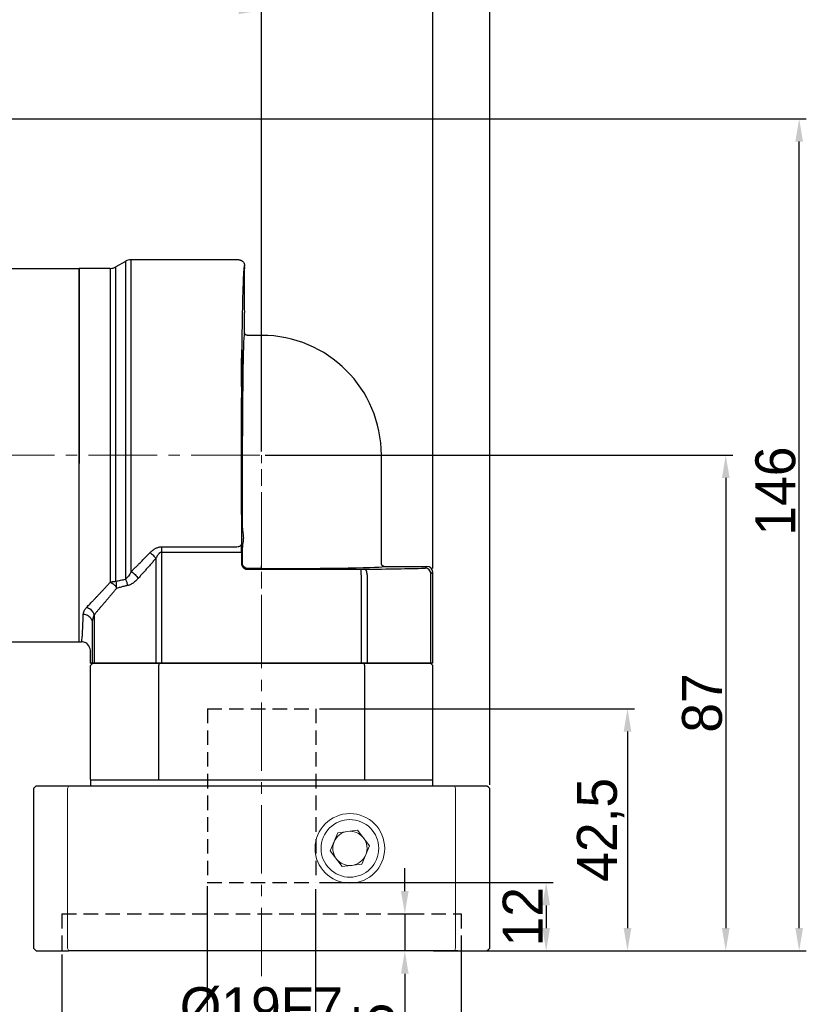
# Model space of a CAD drawing. Header units: millimetres. Extents: x 6028 to 6701, y -895 to -419.
# Tile 6 of 8: x 6369 to 6507, y -687 to -514. Entities that reach past the tile are written whole.
import ezdxf

# ---------------------------------------------------------------- set-up
doc = ezdxf.new("R2010")
doc.units = ezdxf.units.MM
doc.header["$PDSIZE"] = -5
doc.linetypes.add('DASHED', pattern=[19.05, 12.7, -6.35])
doc.linetypes.add('点画线', pattern=[18, 12, -2, 2, -2])
doc.layers.get('0').update_dxf_attribs({"lineweight": 18})
doc.layers.get('Defpoints').update_dxf_attribs({"lineweight": 18})
for name, color, linetype, lineweight in [('4虚线层', 6, 'DASHED', 35), ('7中心线层', 7, '点画线', 18), ('尺寸线', 7, 'Continuous', 25), ('尺寸线层', 3, 'Continuous', 18), ('标注线', 7, 'Continuous', 18), ('粗实线', 7, 'Continuous', 40)]:
    doc.layers.add(name, color=color, linetype=linetype, lineweight=lineweight)
doc.styles.add('工程字', font='txt')
doc.dimstyles.new('ISO-25', dxfattribs={"dimtxt": 7, "dimasz": 4, "dimexe": 1.25, "dimexo": 0.625, "dimtad": 1, "dimtxsty": '工程字', "dimcen": 2, "dimdle": 8, "dimadec": 0, "dimazin": 0, "dimtfac": 1, "dimtmove": 0, "dimatfit": 3, "dimfxl": 1, "dimarcsym": 0})

# ---------------------------------------------------------------- blocks, each defined once
blk = doc.blocks.new('*D19')
at = {"layer": 'Defpoints', "color": 0}
for p in [(6411.62, -512.64), (6313.13, -532.16), (6411.62, -590.66)]:
    blk.add_point(p, dxfattribs=at)
at = {"layer": '尺寸线层', "color": 0, "lineweight": -2}
for p, q in [((6313.13, -531.54), (6313.13, -511.39)), ((6317.13, -512.64), (6407.62, -512.64)), ((6411.62, -590.04), (6411.62, -511.39))]:
    blk.add_line(p, q, dxfattribs=at)
at = {"layer": '尺寸线层', "color": 0}
for points in [[(6317.13, -511.98), (6317.13, -513.31), (6313.13, -512.64)], [(6407.62, -513.31), (6407.62, -511.98), (6411.62, -512.64)]]:
    blk.add_solid(points, dxfattribs=at)
at = {"layer": '尺寸线层', "color": 0, "insert": (6362.38, -507.93), "char_height": 7, "attachment_point": 5, "style": '工程字'}
blk.add_mtext('98,5', dxfattribs=at)
blk = doc.blocks.new('*D20')
at = {"layer": 'Defpoints', "color": 0}
for p in [(6276.13, -497.48), (6276.13, -560.16), (6441.62, -611.19)]:
    blk.add_point(p, dxfattribs=at)
at = {"layer": '尺寸线层', "color": 0, "lineweight": -2}
for p, q in [((6276.13, -559.54), (6276.13, -496.23)), ((6441.62, -610.57), (6441.62, -496.23)), ((6437.62, -497.48), (6280.13, -497.48))]:
    blk.add_line(p, q, dxfattribs=at)
at = {"layer": '尺寸线层', "color": 0}
for points in [[(6280.13, -496.82), (6280.13, -498.15), (6276.13, -497.48)], [(6437.62, -498.15), (6437.62, -496.82), (6441.62, -497.48)]]:
    blk.add_solid(points, dxfattribs=at)
at = {"layer": '尺寸线层', "color": 0, "insert": (6358.88, -492.77), "char_height": 7, "attachment_point": 5, "style": '工程字'}
blk.add_mtext('165,5', dxfattribs=at)
blk = doc.blocks.new('*D21')
at = {"layer": 'Defpoints', "color": 0}
for p in [(6312.63, -531.66), (6505.86, -531.66), (6451.11, -677.66)]:
    blk.add_point(p, dxfattribs=at)
at = {"layer": '尺寸线层', "color": 0, "lineweight": -2}
for p, q in [((6313.25, -531.66), (6507.11, -531.66)), ((6505.86, -673.66), (6505.86, -535.66)), ((6451.74, -677.66), (6507.11, -677.66))]:
    blk.add_line(p, q, dxfattribs=at)
at = {"layer": '尺寸线层', "color": 0}
for points in [[(6506.53, -535.66), (6505.19, -535.66), (6505.86, -531.66)], [(6505.19, -673.66), (6506.53, -673.66), (6505.86, -677.66)]]:
    blk.add_solid(points, dxfattribs=at)
at = {"layer": '尺寸线层', "color": 0, "insert": (6501.73, -596.98), "char_height": 7, "attachment_point": 5, "rotation": 90, "style": '工程字'}
blk.add_mtext('146', dxfattribs=at)
blk = doc.blocks.new('*D22')
at = {"layer": 'Defpoints', "color": 0}
for p in [(6411.62, -590.66), (6451.11, -677.66), (6492.99, -677.66)]:
    blk.add_point(p, dxfattribs=at)
at = {"layer": '尺寸线层', "color": 0, "lineweight": -2}
for p, q in [((6412.25, -590.66), (6494.24, -590.66)), ((6492.99, -594.66), (6492.99, -673.66)), ((6451.74, -677.66), (6494.24, -677.66))]:
    blk.add_line(p, q, dxfattribs=at)
at = {"layer": '尺寸线层', "color": 0}
for points in [[(6493.66, -594.66), (6492.33, -594.66), (6492.99, -590.66)], [(6492.33, -673.66), (6493.66, -673.66), (6492.99, -677.66)]]:
    blk.add_solid(points, dxfattribs=at)
at = {"layer": '尺寸线层', "color": 0, "insert": (6488.87, -634.16), "char_height": 7, "attachment_point": 5, "rotation": 90, "style": '工程字'}
blk.add_mtext('87', dxfattribs=at)
blk = doc.blocks.new('*D23')
at = {"layer": 'Defpoints', "color": 0}
for p in [(6421.12, -635.16), (6451.11, -677.66), (6475.77, -677.66)]:
    blk.add_point(p, dxfattribs=at)
at = {"layer": '尺寸线层', "color": 0, "lineweight": -2}
for p, q in [((6421.75, -635.16), (6477.02, -635.16)), ((6475.77, -639.16), (6475.77, -673.66)), ((6451.74, -677.66), (6477.02, -677.66))]:
    blk.add_line(p, q, dxfattribs=at)
at = {"layer": '尺寸线层', "color": 0}
for points in [[(6476.43, -639.16), (6475.1, -639.16), (6475.77, -635.16)], [(6475.1, -673.66), (6476.43, -673.66), (6475.77, -677.66)]]:
    blk.add_solid(points, dxfattribs=at)
at = {"layer": '尺寸线层', "color": 0, "insert": (6471.06, -656.41), "char_height": 7, "attachment_point": 5, "rotation": 90, "style": '工程字'}
blk.add_mtext('42,5', dxfattribs=at)
blk = doc.blocks.new('*D26')
at = {"layer": 'Defpoints', "color": 0}
for p in [(6276.13, -484.06), (6276.13, -553.4), (6451.62, -649.16)]:
    blk.add_point(p, dxfattribs=at)
at = {"layer": '尺寸线层', "color": 0, "lineweight": -2}
for p, q in [((6276.13, -552.78), (6276.13, -482.81)), ((6451.62, -648.54), (6451.62, -482.81)), ((6447.62, -484.06), (6280.13, -484.06))]:
    blk.add_line(p, q, dxfattribs=at)
at = {"layer": '尺寸线层', "color": 0}
for points in [[(6280.13, -483.39), (6280.13, -484.72), (6276.13, -484.06)], [(6447.62, -484.72), (6447.62, -483.39), (6451.62, -484.06)]]:
    blk.add_solid(points, dxfattribs=at)
at = {"layer": '尺寸线层', "color": 0, "insert": (6363.88, -479.34), "char_height": 7, "attachment_point": 5, "style": '工程字'}
blk.add_mtext('175,5', dxfattribs=at)
blk = doc.blocks.new('*D33')
at = {"layer": 'Defpoints', "color": 0}
for p in [(6376.62, -677.66), (6446.62, -677.16), (6376.62, -703.72)]:
    blk.add_point(p, dxfattribs=at)
at = {"layer": '尺寸线层', "color": 0, "lineweight": -2}
for p, q in [((6376.62, -678.29), (6376.62, -704.97)), ((6446.62, -677.79), (6446.62, -704.97)), ((6442.62, -703.72), (6380.62, -703.72))]:
    blk.add_line(p, q, dxfattribs=at)
at = {"layer": '尺寸线层', "color": 0}
for points in [[(6380.62, -703.05), (6380.62, -704.38), (6376.62, -703.72)], [(6442.62, -704.38), (6442.62, -703.05), (6446.62, -703.72)]]:
    blk.add_solid(points, dxfattribs=at)
at = {"layer": '尺寸线层', "color": 0, "insert": (6411.6, -699.59), "char_height": 7, "attachment_point": 5, "style": '工程字'}
blk.add_mtext('%%C70G7', dxfattribs=at)
blk = doc.blocks.new('*D34')
at = {"layer": 'Defpoints', "color": 0}
for p in [(6402.1, -665.66), (6421.1, -666.16), (6402.1, -691.78)]:
    blk.add_point(p, dxfattribs=at)
at = {"layer": '尺寸线层', "color": 0, "lineweight": -2}
for p, q in [((6402.1, -666.29), (6402.1, -693.03)), ((6421.1, -666.79), (6421.1, -693.03)), ((6417.1, -691.78), (6406.1, -691.78))]:
    blk.add_line(p, q, dxfattribs=at)
at = {"layer": '尺寸线层', "color": 0}
for points in [[(6406.1, -691.11), (6406.1, -692.45), (6402.1, -691.78)], [(6417.1, -692.45), (6417.1, -691.11), (6421.1, -691.78)]]:
    blk.add_solid(points, dxfattribs=at)
at = {"layer": '尺寸线层', "color": 0, "insert": (6411.6, -687.65), "char_height": 7, "attachment_point": 5, "style": '工程字'}
blk.add_mtext('%%C19F7', dxfattribs=at)
blk = doc.blocks.new('*D35')
at = {"layer": 'Defpoints', "color": 0}
for p in [(6421.15, -665.66), (6441.15, -677.66), (6461.51, -677.66)]:
    blk.add_point(p, dxfattribs=at)
at = {"layer": '尺寸线层', "color": 0, "lineweight": -2}
for p, q in [((6421.78, -665.66), (6462.76, -665.66)), ((6461.51, -669.66), (6461.51, -673.66)), ((6441.78, -677.66), (6462.76, -677.66))]:
    blk.add_line(p, q, dxfattribs=at)
at = {"layer": '尺寸线层', "color": 0}
for points in [[(6462.18, -669.66), (6460.85, -669.66), (6461.51, -665.66)], [(6460.85, -673.66), (6462.18, -673.66), (6461.51, -677.66)]]:
    blk.add_solid(points, dxfattribs=at)
at = {"layer": '尺寸线层', "color": 0, "insert": (6457.39, -671.66), "char_height": 7, "attachment_point": 5, "rotation": 90, "style": '工程字'}
blk.add_mtext('12', dxfattribs=at)
blk = doc.blocks.new('*D36')
at = {"layer": 'Defpoints', "color": 0}
for p in [(6433.38, -671.16), (6436.73, -677.66), (6446.67, -677.66)]:
    blk.add_point(p, dxfattribs=at)
at = {"layer": '尺寸线层', "color": 0, "lineweight": -2}
for p, q in [((6436.73, -667.16), (6436.73, -663.16)), ((6434.01, -671.16), (6437.98, -671.16)), ((6436.73, -671.16), (6436.73, -677.66)), ((6446.05, -677.66), (6435.48, -677.66)), ((6436.73, -681.66), (6436.73, -700.84))]:
    blk.add_line(p, q, dxfattribs=at)
at = {"layer": '尺寸线层', "color": 0}
for points in [[(6436.06, -667.16), (6437.4, -667.16), (6436.73, -671.16)], [(6437.4, -681.66), (6436.06, -681.66), (6436.73, -677.66)]]:
    blk.add_solid(points, dxfattribs=at)
at = {"layer": '尺寸线层', "color": 0, "insert": (6432.02, -693.25), "char_height": 7, "attachment_point": 5, "rotation": 90, "style": '工程字'}
blk.add_mtext('6,5', dxfattribs=at)
blk = doc.blocks.new('D64')
at = {"linetype": 'Continuous', "lineweight": 30}
for p, q in [((25.36, 62.28), (6.49, 62.28)), ((2.83, 60.78), (-2.64, 60.78)), ((-2.64, 28.03), (-2.64, 60.78)), ((5.5, 62.01), (3.83, 61.04)), ((26.36, 49.53), (26.36, 53.03)), ((29.36, 49.03), (26.86, 49.03)), ((-2.64, -4.72), (-2.64, 28.03)), ((50.36, 9), (50.36, 28.03)), ((50.86, 8.5), (58.36, 8.5)), ((59.36, -8.47), (59.36, 7.5)), ((-2.64, -4.72), (-2.2, -4.72)), ((-0.64, -8.47), (-0.64, -6.47)), ((-0.32, -8.47), (-0.64, -8.47)), ((0, -8.47), (-0.32, -8.47)), ((10.84, -8.47), (0, -8.47)), ((11.9, -8.47), (10.84, -8.47)), ((46.83, -8.47), (11.9, -8.47)), ((47.88, -8.47), (46.83, -8.47)), ((58.73, -8.47), (47.88, -8.47)), ((59.05, -8.47), (58.73, -8.47)), ((59.36, -8.47), (59.05, -8.47))]:
    blk.add_line(p, q, dxfattribs=at)
at = {"linetype": 'Continuous', "lineweight": 25}
for p, q in [((6.49, 7.58), (6.49, 62.28)), ((2.83, 60.78), (2.83, 5.7)), ((26.36, 61.03), (26.36, 61.28)), ((25.99, 15.22), (25.99, 28.03)), ((11.9, 11.93), (24.85, 11.93)), ((11.9, 11), (11.9, 11.93)), ((11.9, 11), (24.86, 11)), ((11.9, -8.47), (11.9, 11)), ((24.86, 11), (25.86, 11)), ((25.86, 11), (25.86, 8.99)), ((25.99, 9.12), (25.99, 11.83)), ((10.84, 9.91), (10.84, -8.47)), ((25.86, 8.99), (25.99, 9.12)), ((26.99, 8.12), (26.86, 7.99)), ((26.86, 7.99), (46.83, 7.99)), ((29.36, 8.12), (26.99, 8.12)), ((29.36, 8.12), (29.36, 8.62)), ((46.83, 6.99), (46.83, 7.99)), ((46.83, 6.99), (46.83, -8.47)), ((47.88, 6.99), (47.88, -8.47)), ((58.05, 8.18), (58.36, 8.5)), ((59.36, 7.5), (59.05, 7.18)), ((59.05, -1.12), (59.05, 7.18)), ((0, 0), (0, -8.47)), ((-0.32, -1.39), (-0.32, -8.47)), ((59.05, -8.47), (59.05, -1.12))]:
    blk.add_line(p, q, dxfattribs=at)
at = {"linetype": 'Continuous', "lineweight": 25, "flags": 128}
for points in [[(24.85, 11.93), (25.04, 11.94), (25.23, 11.97), (25.4, 12.01), (25.55, 12.07), (25.68, 12.14), (25.77, 12.22), (25.83, 12.31), (25.85, 12.4)], [(47.88, 6.99), (47.87, 7.19), (47.84, 7.37), (47.79, 7.54), (47.73, 7.7), (47.65, 7.82), (47.56, 7.91), (47.46, 7.97), (47.35, 7.99)]]:
    blk.add_lwpolyline(points, dxfattribs=at)
at = {"linetype": 'Continuous', "lineweight": 30}
for centre, radius, start, end in [((6.49, 60.29), 1.99, 90, 120), ((2.83, 62.76), 1.99, 270, 299.9873), ((29.36, 28.03), 21, 0, 90)]:
    blk.add_arc(centre, radius, start, end, dxfattribs=at)
at = {"linetype": 'Continuous', "lineweight": 25}
blk.add_arc((58.05, 7.18), 1, 0.0209, 89.9797, dxfattribs=at)
at = {"linetype": 'Continuous', "lineweight": 30}
for centre, major_axis, ratio, start_param, end_param in [((26.36, 57.03), (0, 4), 0.017455, 0, 3.141593), ((58.36, 7.5), (0.707, 0.707), 0.999695, 5.497939, 7.068431)]:
    blk.add_ellipse(centre, major_axis=major_axis, ratio=ratio, start_param=start_param, end_param=end_param, dxfattribs=at)
at = {"linetype": 'Continuous', "lineweight": 25}
for centre, major_axis, start_param, end_param in [((26.36, 28.03), (0, 21.5), 0.000406, 1.570796), ((25.93, 13.53), (0, 4), 5.149766, 10.558197), ((25.81, 11), (0, 2.99), 4.712389, 5.201566), ((29.36, 8.5), (21.5, 0), 4.712389, 6.282779), ((46.83, 8.01), (0.988, 0), 4.712389, 5.269966), ((29.36, 8.5), (34, 0), 5.269966, 5.707865), ((57.06, 8.18), (0.988, 0), 5.706902, 6.266003)]:
    blk.add_ellipse(centre, major_axis=major_axis, ratio=0.017455, start_param=start_param, end_param=end_param, dxfattribs=at)
blk.add_ellipse((25.93, 42.53), major_axis=(0, 4), ratio=0.017455, dxfattribs=at)
at = {"linetype": 'Continuous', "lineweight": 30}
for points, knots in [([(25.36, 62.28), (25.4, 62.27), (25.47, 62.27), (25.57, 62.26), (25.68, 62.23), (25.79, 62.18), (25.89, 62.13), (25.98, 62.06), (26.09, 61.97), (26.2, 61.84), (26.29, 61.67), (26.35, 61.48), (26.36, 61.34), (26.36, 61.28)], [0, 0, 0, 0, 0.065607, 0.133699, 0.204011, 0.276206, 0.349882, 0.42458, 0.499802, 0.61623, 0.740498, 0.8696, 1, 1, 1, 1]), ([(26.86, 49.03), (26.84, 49.03), (26.79, 49.03), (26.73, 49.04), (26.67, 49.06), (26.62, 49.09), (26.58, 49.11), (26.55, 49.13), (26.53, 49.15), (26.52, 49.16), (26.48, 49.2), (26.42, 49.28), (26.37, 49.4), (26.37, 49.48), (26.36, 49.53)], [0, 0, 0, 0, 0.093918, 0.181291, 0.260181, 0.329119, 0.387102, 0.43352, 0.46805, 0.490553, 0.500987, 0.673892, 0.841975, 1, 1, 1, 1]), ([(50.86, 8.5), (50.84, 8.5), (50.8, 8.5), (50.74, 8.51), (50.68, 8.53), (50.62, 8.56), (50.56, 8.6), (50.5, 8.65), (50.4, 8.77), (50.38, 8.9), (50.36, 9)], [0, 0, 0, 0, 0.077913, 0.1589, 0.242459, 0.327974, 0.414729, 0.501941, 0.643652, 1, 1, 1, 1]), ([(-0.91, -5.46), (-1.04, -5.24), (-1.23, -5.05), (-1.69, -4.79), (-1.95, -4.72), (-2.2, -4.72)], [0, 0, 0, 0, 0.5, 0.5, 1, 1, 1, 1]), ([(-0.64, -6.47), (-0.64, -6.31), (-0.66, -6.14), (-0.75, -5.79), (-0.82, -5.62), (-0.91, -5.46)], [0, 0, 0, 0, 0.5, 0.5, 1, 1, 1, 1])]:
    blk.add_open_spline(points, degree=3, knots=knots, dxfattribs=at)
at = {"linetype": 'Continuous', "lineweight": 25}
for points, knots in [([(3.83, 5.89), (3.83, 8.24), (3.83, 10.9), (3.83, 16.62), (3.83, 19.68), (3.83, 25.95), (3.83, 29.15), (3.83, 35.44), (3.83, 38.53), (3.83, 44.33), (3.83, 47.04), (3.83, 51.87), (3.83, 53.98), (3.83, 57.44), (3.83, 58.78), (3.83, 60.58), (3.83, 61.04), (3.83, 61.04)], [0, 0, 0, 0, 0.125, 0.125, 0.25, 0.25, 0.375, 0.375, 0.5, 0.5, 0.625, 0.625, 0.75, 0.75, 0.875, 0.875, 1, 1, 1, 1]), ([(5.5, 62.01), (5.5, 62.01), (5.5, 62.01), (5.5, 61.99), (5.5, 61.97), (5.5, 61.93), (5.5, 61.89), (5.5, 61.83), (5.5, 61.77), (5.5, 61.69), (5.5, 61.61), (5.5, 61.51), (5.5, 61.41), (5.5, 61.29), (5.5, 61.17), (5.5, 61.03), (5.5, 60.89), (5.5, 60.74), (5.5, 60.57), (5.5, 60.4), (5.5, 60.22), (5.5, 60.03), (5.5, 59.82), (5.5, 59.61), (5.5, 59.39), (5.5, 59.16), (5.5, 58.93), (5.5, 58.68), (5.5, 58.42), (5.5, 58.16), (5.5, 57.88), (5.5, 57.6), (5.5, 57.31), (5.5, 57.01), (5.5, 56.7), (5.5, 56.38), (5.5, 56.05), (5.5, 55.72), (5.5, 55.38), (5.5, 55.03), (5.5, 54.67), (5.5, 54.3), (5.5, 53.93), (5.5, 53.54), (5.5, 53.16), (5.5, 52.76), (5.5, 52.35), (5.5, 51.94), (5.5, 51.53), (5.5, 51.1), (5.5, 50.67), (5.5, 50.23), (5.5, 49.78), (5.5, 49.33), (5.5, 48.88), (5.5, 48.41), (5.5, 47.94), (5.5, 47.47), (5.5, 46.98), (5.5, 46.5), (5.5, 46), (5.5, 45.51), (5.5, 45), (5.5, 44.49), (5.5, 43.98), (5.5, 43.46), (5.5, 42.94), (5.5, 42.26), (5.5, 41.41), (5.5, 40.39), (5.5, 39.36), (5.5, 38.32), (5.5, 37.26), (5.5, 36.2), (5.5, 35.13), (5.5, 34.05), (5.5, 32.96), (5.5, 31.87), (5.5, 30.77), (5.5, 29.67), (5.5, 28.57), (5.5, 27.47), (5.5, 26.37), (5.5, 25.27), (5.5, 24.18), (5.5, 23.09), (5.5, 22), (5.5, 20.92), (5.5, 19.85), (5.5, 18.78), (5.5, 17.73), (5.5, 16.69), (5.5, 15.65), (5.5, 14.63), (5.5, 13.63), (5.5, 12.64), (5.5, 11.67), (5.5, 10.71), (5.5, 9.77), (5.5, 8.85), (5.5, 7.96), (5.5, 7.08), (5.5, 6.51), (5.5, 6.23)], [0, 0, 0, 0, 0.007576, 0.015152, 0.022728, 0.030304, 0.037879, 0.045455, 0.053031, 0.060607, 0.068183, 0.075759, 0.083335, 0.090911, 0.098486, 0.106062, 0.113638, 0.121214, 0.12879, 0.136366, 0.143942, 0.151518, 0.159093, 0.166669, 0.174245, 0.181821, 0.189397, 0.196973, 0.204549, 0.212125, 0.2197, 0.227276, 0.234852, 0.242428, 0.250004, 0.25758, 0.265156, 0.272732, 0.280307, 0.287883, 0.295459, 0.303035, 0.310611, 0.318187, 0.325763, 0.333339, 0.340914, 0.34849, 0.356066, 0.363642, 0.371218, 0.378794, 0.38637, 0.393946, 0.401521, 0.409097, 0.416673, 0.424249, 0.431825, 0.439401, 0.446977, 0.454553, 0.462128, 0.469704, 0.47728, 0.484856, 0.492432, 0.500008, 0.514293, 0.528579, 0.542864, 0.55715, 0.571435, 0.585721, 0.600006, 0.614292, 0.628577, 0.642863, 0.657148, 0.671434, 0.685719, 0.700005, 0.71429, 0.728576, 0.742861, 0.757147, 0.771432, 0.785718, 0.800003, 0.814289, 0.828574, 0.84286, 0.857145, 0.871431, 0.885716, 0.900002, 0.914287, 0.928573, 0.942858, 0.957144, 0.971429, 0.985715, 1, 1, 1, 1]), ([(26.36, 61.28), (26.36, 61.28), (26.35, 61.27), (26.35, 61.26), (26.34, 61.24), (26.33, 61.21), (26.32, 61.17), (26.31, 61.12), (26.3, 61.07), (26.28, 60.94), (26.25, 60.68), (26.22, 60.21), (26.18, 59.59), (26.13, 58.61), (26.08, 57.05), (26.01, 54.7), (25.96, 51.91), (25.91, 48.73), (25.87, 45.2), (25.83, 41.39), (25.81, 37.35), (25.79, 33.16), (25.78, 28.89), (25.78, 25.32), (25.79, 22.49), (25.8, 20.39), (25.81, 18.32), (25.82, 16.63), (25.83, 15.3), (25.84, 14.32), (25.84, 13.35), (25.85, 12.72), (25.85, 12.4)], [0, 0, 0, 0, 0.007823, 0.01564, 0.023454, 0.031265, 0.039077, 0.046892, 0.05471, 0.062535, 0.093793, 0.125059, 0.156317, 0.187583, 0.250074, 0.312564, 0.375052, 0.437539, 0.500025, 0.56251, 0.624994, 0.687477, 0.74996, 0.812443, 0.843697, 0.874959, 0.906213, 0.937475, 0.953113, 0.968735, 0.984359, 1, 1, 1, 1]), ([(25.99, 15.22), (25.99, 15.18), (25.99, 15.09), (26, 14.96), (26.02, 14.82), (26.04, 14.68), (26.06, 14.54), (26.1, 14.29), (26.15, 13.95), (26.18, 13.52), (26.15, 13.09), (26.09, 12.71), (26.04, 12.37), (26, 12.1), (25.99, 11.92), (25.99, 11.83)], [0, 0, 0, 0, 0.040755, 0.081897, 0.123461, 0.165483, 0.207997, 0.251035, 0.383966, 0.501369, 0.618401, 0.750462, 0.835256, 0.918346, 1, 1, 1, 1]), ([(6.49, 7.58), (6.64, 7.72), (6.92, 8.01), (7.36, 8.45), (7.82, 8.9), (8.29, 9.38), (8.78, 9.87), (9.28, 10.38), (9.62, 10.73), (9.79, 10.9)], [0, 0, 0, 0, 0.130778, 0.265579, 0.404405, 0.547258, 0.69414, 0.845054, 1, 1, 1, 1]), ([(9.79, 10.9), (9.84, 10.95), (9.93, 11.05), (10.09, 11.18), (10.24, 11.31), (10.39, 11.42), (10.55, 11.52), (10.73, 11.63), (10.94, 11.73), (11.18, 11.82), (11.42, 11.88), (11.66, 11.92), (11.82, 11.93), (11.9, 11.93)], [0, 0, 0, 0, 0.089644, 0.176213, 0.259904, 0.340931, 0.419533, 0.495971, 0.603505, 0.706475, 0.806024, 0.903416, 1, 1, 1, 1]), ([(9.79, 10.9), (9.98, 10.77), (10.17, 10.61), (10.54, 10.27), (10.7, 10.09), (10.84, 9.91)], [0, 0, 0, 0, 0.5, 0.5, 1, 1, 1, 1]), ([(11.9, 11), (11.88, 11), (11.83, 11), (11.77, 10.98), (11.7, 10.96), (11.63, 10.93), (11.57, 10.89), (11.5, 10.85), (11.43, 10.79), (11.37, 10.73), (11.27, 10.62), (11.14, 10.45), (10.98, 10.2), (10.89, 10.01), (10.84, 9.91)], [0, 0, 0, 0, 0.040766, 0.082342, 0.125323, 0.170248, 0.217591, 0.267757, 0.321087, 0.377865, 0.438325, 0.59803, 0.784876, 1, 1, 1, 1]), ([(10.84, 9.91), (10.69, 9.73), (10.39, 9.39), (9.93, 8.87), (9.48, 8.37), (9.04, 7.86), (8.6, 7.37), (8.16, 6.88), (7.87, 6.55), (7.72, 6.39)], [0, 0, 0, 0, 0.144654, 0.288698, 0.432138, 0.574981, 0.717234, 0.858905, 1, 1, 1, 1]), ([(25.86, 8.99), (25.86, 8.96), (25.86, 8.89), (25.88, 8.8), (25.9, 8.7), (25.93, 8.61), (25.97, 8.52), (26.02, 8.43), (26.08, 8.36), (26.15, 8.28), (26.22, 8.22), (26.3, 8.16), (26.39, 8.11), (26.47, 8.07), (26.57, 8.03), (26.66, 8.01), (26.76, 7.99), (26.82, 7.99), (26.86, 7.99)], [0, 0, 0, 0, 0.062521, 0.125033, 0.187539, 0.250038, 0.312533, 0.375024, 0.437512, 0.5, 0.562488, 0.624976, 0.687467, 0.749962, 0.812461, 0.874967, 0.937479, 1, 1, 1, 1]), ([(26.99, 8.12), (26.73, 8.12), (26.47, 8.23), (26.1, 8.6), (25.99, 8.86), (25.99, 9.12)], [0, 0, 0, 0, 0.5, 0.5, 1, 1, 1, 1]), ([(6.49, 7.58), (6.72, 7.44), (6.96, 7.26), (7.39, 6.84), (7.58, 6.61), (7.72, 6.39)], [0, 0, 0, 0, 0.5, 0.5, 1, 1, 1, 1]), ([(-1.29, 1.32), (-1.2, 1.42), (-1.01, 1.62), (-0.71, 1.93), (-0.4, 2.26), (-0.08, 2.59), (0.25, 2.94), (0.59, 3.3), (0.94, 3.67), (1.3, 4.05), (1.67, 4.45), (2.05, 4.85), (2.43, 5.27), (2.7, 5.56), (2.83, 5.7)], [0, 0, 0, 0, 0.075346, 0.152128, 0.230351, 0.31002, 0.391142, 0.473719, 0.557757, 0.64326, 0.730232, 0.818677, 0.908599, 1, 1, 1, 1]), ([(2.83, 5.7), (2.87, 5.72), (2.96, 5.74), (3.1, 5.78), (3.26, 5.82), (3.44, 5.85), (3.63, 5.88), (3.76, 5.88), (3.83, 5.89)], [0, 0, 0, 0, 0.114429, 0.249717, 0.405886, 0.582962, 0.780983, 1, 1, 1, 1]), ([(2.83, 5.7), (2.87, 5.69), (2.94, 5.66), (3.03, 5.61), (3.12, 5.56), (3.2, 5.52), (3.27, 5.47), (3.33, 5.43), (3.38, 5.39), (3.47, 5.32), (3.6, 5.21), (3.76, 5.05), (3.84, 4.94), (3.88, 4.88)], [0, 0, 0, 0, 0.087363, 0.168399, 0.242661, 0.30982, 0.36965, 0.42201, 0.466822, 0.504056, 0.673059, 0.83898, 1, 1, 1, 1]), ([(3.83, 5.89), (3.96, 5.92), (4.23, 5.98), (4.65, 6.07), (5.07, 6.15), (5.36, 6.2), (5.5, 6.23)], [0, 0, 0, 0, 0.251554, 0.502005, 0.751451, 1, 1, 1, 1]), ([(3.83, 5.89), (3.86, 5.74), (3.88, 5.58), (3.9, 5.24), (3.9, 5.06), (3.88, 4.88)], [0, 0, 0, 0, 0.5, 0.5, 1, 1, 1, 1]), ([(5.5, 6.23), (5.59, 6.07), (5.67, 5.89), (5.78, 5.51), (5.82, 5.31), (5.84, 5.12)], [0, 0, 0, 0, 0.5, 0.5, 1, 1, 1, 1]), ([(7.72, 6.39), (7.66, 6.33), (7.55, 6.2), (7.34, 5.99), (7.15, 5.82), (6.97, 5.68), (6.8, 5.55), (6.59, 5.41), (6.34, 5.28), (6.09, 5.18), (5.92, 5.14), (5.84, 5.12)], [0, 0, 0, 0, 0.107061, 0.210621, 0.356254, 0.427351, 0.502144, 0.633578, 0.759733, 0.881532, 1, 1, 1, 1]), ([(3.93, 4.63), (3.81, 4.49), (3.57, 4.2), (3.22, 3.78), (2.87, 3.36), (2.53, 2.96), (2.19, 2.56), (1.86, 2.17), (1.53, 1.79), (1.21, 1.41), (0.9, 1.05), (0.59, 0.69), (0.29, 0.34), (0.1, 0.11), (0, 0)], [0, 0, 0, 0, 0.086438, 0.172282, 0.25754, 0.342222, 0.426334, 0.509888, 0.592892, 0.675356, 0.757288, 0.8387, 0.9196, 1, 1, 1, 1]), ([(3.87, 4.86), (3.86, 4.85), (3.85, 4.83), (3.83, 4.82), (3.83, 4.81)], [0, 0, 0, 0, 0.481774, 1, 1, 1, 1]), ([(5.84, 5.12), (5.74, 5.1), (5.53, 5.06), (5.21, 4.99), (4.89, 4.91), (4.57, 4.82), (4.25, 4.73), (4.04, 4.67), (3.93, 4.63)], [0, 0, 0, 0, 0.157533, 0.31869, 0.483494, 0.651967, 0.824129, 1, 1, 1, 1]), ([(-2.2, -4.72), (-2.15, -4.72), (-2.09, -4.31), (-1.99, -2.68), (-1.94, -1.47), (-1.89, 0.1)], [0, 0, 0, 0, 0.5, 0.5, 1, 1, 1, 1]), ([(-1.89, 0.1), (-1.88, 0.13), (-1.88, 0.2), (-1.86, 0.3), (-1.84, 0.4), (-1.81, 0.5), (-1.77, 0.61), (-1.71, 0.74), (-1.62, 0.92), (-1.47, 1.12), (-1.35, 1.25), (-1.29, 1.32)], [0, 0, 0, 0, 0.083134, 0.166095, 0.249025, 0.332062, 0.415344, 0.499011, 0.66651, 0.833133, 1, 1, 1, 1]), ([(-1.89, 0.1), (-1.64, 0.1), (-1.38, 0.04), (-0.92, -0.18), (-0.73, -0.35), (-0.61, -0.53)], [0, 0, 0, 0, 0.5, 0.5, 1, 1, 1, 1]), ([(-1.29, 1.32), (-1.08, 1.25), (-0.85, 1.13), (-0.45, 0.8), (-0.28, 0.6), (-0.17, 0.39)], [0, 0, 0, 0, 0.5, 0.5, 1, 1, 1, 1]), ([(0, 0), (-0.02, -0.05), (-0.06, -0.14), (-0.12, -0.31), (-0.18, -0.49), (-0.25, -0.72), (-0.29, -0.97), (-0.32, -1.21), (-0.32, -1.34), (-0.32, -1.39)], [0, 0, 0, 0, 0.099781, 0.215979, 0.348602, 0.497652, 0.715043, 0.882495, 1, 1, 1, 1]), ([(-0.61, -0.53), (-0.51, -0.67), (-0.44, -0.81), (-0.35, -1.11), (-0.32, -1.25), (-0.32, -1.39)], [0, 0, 0, 0, 0.5, 0.5, 1, 1, 1, 1])]:
    blk.add_open_spline(points, degree=3, knots=knots, dxfattribs=at)
for points in [[(6.49, 7.58), (6.2, 6.99), (5.87, 6.48), (5.5, 6.23)], [(3.88, 4.88), (3.88, 4.88), (3.87, 4.87), (3.87, 4.86)], [(3.88, 4.88), (3.9, 4.8), (3.92, 4.72), (3.93, 4.63)], [(-0.17, 0.39), (-0.1, 0.26), (-0.04, 0.13), (0, 0)]]:
    blk.add_open_spline(points, degree=3, dxfattribs=at)

msp = doc.modelspace()

# ---------------------------------------------------------------- hatches: boundary and pattern name
at = {"layer": '标注线'}
h = msp.add_hatch(dxfattribs=at)
h.set_pattern_fill('ANSI31', color=256, style=0)
h.set_pattern_definition([(45, (-629.8932, -20.587), (-2.245064, 2.245064), [])])
edge = h.paths.add_edge_path()
edge.add_line((6289.6291, -612.6642), (6289.6291, -613.1642))
edge.add_line((6289.6291, -613.1642), (6292.1291, -613.1642))
edge.add_line((6292.1291, -613.1642), (6293.5725, -615.6642))
edge.add_line((6293.5725, -615.6642), (6292.1291, -618.1642))
edge.add_line((6292.1291, -618.1642), (6289.6291, -618.1642))
edge.add_line((6289.6291, -618.1642), (6289.6291, -618.6642))
edge.add_line((6289.6291, -618.6642), (6276.4291, -618.6642))
edge.add_line((6276.4291, -618.6642), (6276.1291, -618.9642))
edge.add_line((6276.1291, -618.9642), (6276.1291, -621.1642))
edge.add_arc((6277.1291, -621.1642), 1, 180, 270.000171)
edge.add_line((6277.1291, -622.1642), (6282.1291, -622.1642))
edge.add_spline(control_points=[(6282.1291, -622.1642), (6283.4235, -621.7832), (6286.8166, -620.7843), (6292.0166, -620.8109), (6295.3881, -616.4997), (6294.0329, -612.862), (6292.9922, -607.3463), (6292.2623, -599.7813), (6292.0515, -593.5369), (6292.036, -590.6642)], knot_values=[34.49056721, 34.49056721, 34.49056721, 34.49056721, 38.548673, 45.12841305, 49.26560378, 52.36702222, 56.09700134, 66.32073344, 74.95333057, 74.95333057, 74.95333057, 74.95333057], degree=3, periodic=0)
edge.add_line((6292.036, -590.6642), (6288.1291, -590.6642))
edge.add_line((6288.1291, -590.6642), (6288.1291, -606.4142))
edge.add_line((6288.1291, -606.4142), (6277.1291, -606.4142))
edge.add_line((6277.1291, -606.4142), (6276.1291, -606.9915))
edge.add_line((6276.1291, -606.9915), (6276.1291, -612.3642))
edge.add_line((6276.1291, -612.3642), (6276.4291, -612.6642))
edge.add_line((6276.4291, -612.6642), (6289.6291, -612.6642))
h.paths.add_polyline_path([(6473.0776, -609.3934), (6473.0776, -590.435), (6487.9526, -590.435), (6487.9526, -609.3934)], flags=24)
h.paths.add_polyline_path([(6440.0611, -668.5809), (6440.0611, -662.7475), (6454.0611, -662.7475), (6454.0611, -668.5809)], flags=24)
h.paths.add_polyline_path([(6449.9997, -656.1225), (6449.9997, -646.2059), (6463.9997, -646.2059), (6463.9997, -656.1225)], flags=24)
h.paths.add_polyline_path([(6460.2218, -640.935), (6460.2218, -624.8934), (6475.0968, -624.8934), (6475.0968, -640.935)], flags=24)

# ---------------------------------------------------------------- linework, layer by layer
for p, q in [((6379.6243, -623.4142), (6379.6243, -618.9778)), ((6377.6206, -677.1642), (6377.6206, -649.1642)), ((6445.628, -649.1642), (6445.628, -677.1642)), ((6424.9966, -656.9151), (6423.6697, -660.115)), ((6428.4312, -656.4643), (6424.9966, -656.9151)), ((6430.5389, -659.2134), (6428.4312, -656.4643)), ((6429.212, -662.4133), (6430.5389, -659.2134)), ((6423.6697, -660.115), (6425.7774, -662.8641)), ((6425.7774, -662.8641), (6429.212, -662.4133))]:
    msp.add_line(p, q)
at = {"extrusion": (0, 0, -1)}
for start, end in [(270, 90), (90, 270)]:
    msp.add_arc((-6427.1043, -659.6642), 6.1, start, end, dxfattribs=at)
for radius, start, end in [(5.053, 67.477326, 247.477326), (5.053, 247.477326, 67.477326), (3, 97.477326, 157.477326), (3, 67.477326, 97.477326), (3, 37.477326, 67.477326), (3, 337.477326, 37.477326), (3, 157.477326, 217.477326), (3, 217.477326, 247.477326), (3, 277.477326, 337.477326), (3, 247.477326, 277.477326)]:
    msp.add_arc((6427.1043, -659.6642), radius, start, end)
for points in [[(6377.6206, -649.1642), (6377.6819, -648.9975), (6377.7433, -648.8308), (6377.8049, -648.6642)], [(6445.4437, -648.6642), (6445.5053, -648.8308), (6445.5667, -648.9975), (6445.628, -649.1642)], [(6377.8049, -677.6642), (6377.7433, -677.4976), (6377.6819, -677.3309), (6377.6206, -677.1642)], [(6445.628, -677.1642), (6445.5667, -677.3309), (6445.5053, -677.4976), (6445.4437, -677.6642)]]:
    msp.add_open_spline(points, degree=3)
at = {"layer": '4虚线层', "color": 0, "lineweight": -2, "ltscale": 0.2}
for p, q in [((6402.1243, -635.1642), (6402.1243, -665.6642)), ((6402.1243, -635.1642), (6421.1243, -635.1642)), ((6421.1243, -635.1642), (6421.1243, -665.6642)), ((6402.1043, -665.6642), (6421.1043, -665.6642)), ((6376.6243, -671.1642), (6446.6243, -671.1642)), ((6376.6243, -671.1642), (6376.6243, -677.6642)), ((6446.6243, -671.1642), (6446.6243, -677.6642))]:
    msp.add_line(p, q, dxfattribs=at)
at = {"layer": '7中心线层'}
for p in [(6273.3041, -590.6642), (6411.6243, -682.0681), (6411.6243, -627.1642)]:
    msp.add_line(p, (6411.6243, -590.6642), dxfattribs=at)
at = {"layer": '标注线', "color": 0, "lineweight": 30}
for p, q in [((6382.0243, -627.1642), (6381.6243, -627.5642)), ((6441.2243, -627.1642), (6441.6243, -627.5642))]:
    msp.add_line(p, q, dxfattribs=at)
at = {"layer": '标注线', "color": 0, "lineweight": -3}
for p, q in [((6393.5965, -627.5642), (6393.7078, -627.1642)), ((6393.5965, -647.5642), (6393.5965, -627.5642)), ((6429.5408, -627.1642), (6429.6521, -627.5642)), ((6429.6521, -627.5642), (6429.6521, -647.5642))]:
    msp.add_line(p, q, dxfattribs=at)
at = {"layer": '标注线', "color": 1, "lineweight": -3}
for p, q in [((6393.5865, -647.5642), (6393.6143, -647.6642)), ((6429.6421, -647.5642), (6429.6143, -647.6642))]:
    msp.add_line(p, q, dxfattribs=at)
at = {"layer": '粗实线', "linetype": 'Continuous', "lineweight": 30}
for p, q in [((6361.6243, -557.9142), (6379.6243, -557.9142)), ((6379.6243, -557.9141), (6379.6243, -592.1641)), ((6379.6243, -557.9141), (6379.6243, -592.1641)), ((6379.6243, -618.9778), (6379.6243, -557.9142)), ((6379.6243, -623.4142), (6379.6243, -557.9142)), ((6361.6243, -623.4142), (6379.6243, -623.4142))]:
    msp.add_line(p, q, dxfattribs=at)
at = {"layer": '粗实线', "color": 0, "lineweight": 30}
for p, q in [((6381.6243, -627.1642), (6381.9273, -627.1642)), ((6381.6243, -647.5642), (6381.6243, -627.5642)), ((6381.9273, -627.1642), (6393.1016, -627.1642)), ((6393.1016, -627.1642), (6394.16, -627.1642)), ((6394.16, -627.1642), (6429.0885, -627.1642)), ((6429.0885, -627.1642), (6430.147, -627.1642)), ((6430.147, -627.1642), (6441.3213, -627.1642)), ((6441.6243, -627.1642), (6441.3213, -627.1642)), ((6441.6243, -647.5642), (6441.6243, -627.5642)), ((6381.6143, -647.5642), (6381.7143, -647.6642)), ((6381.6243, -647.6642), (6441.6243, -647.6642)), ((6381.6243, -647.6642), (6381.6243, -648.6642)), ((6381.6343, -647.6642), (6393.5865, -647.6642)), ((6381.6343, -647.6642), (6393.5865, -647.6642)), ((6429.6183, -647.6642), (6441.5906, -647.6642)), ((6429.6183, -647.6642), (6441.5906, -647.6642)), ((6441.6143, -647.5642), (6441.5143, -647.6642)), ((6441.6243, -648.6642), (6441.6243, -647.6642)), ((6371.6243, -649.1642), (6371.6243, -677.1642)), ((6372.1243, -648.6642), (6377.8049, -648.6642)), ((6377.8049, -648.6642), (6445.4437, -648.6642)), ((6445.4437, -648.6642), (6451.1243, -648.6642)), ((6451.6243, -677.1642), (6451.6243, -649.1642)), ((6372.1243, -677.6642), (6377.8049, -677.6642)), ((6445.4437, -677.6642), (6377.8049, -677.6642)), ((6445.4437, -677.6642), (6451.1243, -677.6642))]:
    msp.add_line(p, q, dxfattribs=at)
for points in [[(6372.1243, -648.6642), (6371.9577, -648.8308), (6371.791, -648.9975), (6371.6243, -649.1642)], [(6451.6243, -649.1642), (6451.4576, -648.9975), (6451.2909, -648.8308), (6451.1243, -648.6642)], [(6371.6243, -677.1642), (6371.791, -677.3309), (6371.9577, -677.4976), (6372.1243, -677.6642)], [(6451.1243, -677.6642), (6451.2909, -677.4976), (6451.4576, -677.3309), (6451.6243, -677.1642)]]:
    msp.add_open_spline(points, degree=3, dxfattribs=at)

# ---------------------------------------------------------------- block references
at = {"layer": '尺寸线', "color": 7}
msp.add_blockref('D64', (6382.2601, -618.69), dxfattribs=at)

# ---------------------------------------------------------------- dimensions: what is measured, and where the dimension line sits
at = {"layer": '尺寸线层'}
dim = msp.add_linear_dim(base=(6276.1291, -484.0557), p1=(6451.6243, -649.1642), p2=(6276.1291, -553.4048), dimstyle='ISO-25', dxfattribs=at)
dim.commit()
dim.dimension.update_dxf_attribs({"geometry": '*D26', "text_midpoint": (6363.8767, -479.3441)})
for base, p1, p2, picture, middle in [((6276.1291, -497.4839), (6441.6243, -611.1923), (6276.1291, -560.1642), '*D20', (6358.8767, -492.7723)), ((6411.6243, -512.6447), (6313.1291, -532.1642), (6411.6243, -590.6642), '*D19', (6362.3767, -507.9331))]:
    dim = msp.add_linear_dim(base=base, p1=p1, p2=p2, dimstyle='ISO-25', override={"dimtxsty": '工程字'}, dxfattribs=at)
    dim.commit()
    dim.dimension.update_dxf_attribs({"geometry": picture, "text_midpoint": middle})
for base, p1, p2, angle, picture, middle in [((6505.8596, -531.6642), (6451.1106, -677.6642), (6312.6291, -531.6642), 90, '*D21', (6505.8596, -596.98)), ((6492.9945, -677.6642), (6411.6243, -590.6642), (6451.1106, -677.6642), 90, '*D22', (6492.9945, -634.1642)), ((6475.7676, -677.6642), (6421.1243, -635.1642), (6451.1106, -677.6642), 270, '*D23', (6475.7676, -656.4142)), ((6436.7288, -677.6642), (6433.385, -671.1642), (6446.6718, -677.6642), 270, '*D36', (6436.7288, -693.2501)), ((6461.5119, -677.6642), (6421.1518, -665.6642), (6441.1518, -677.6642), 270, '*D35', (6461.5119, -671.6642))]:
    dim = msp.add_linear_dim(base=base, p1=p1, p2=p2, angle=angle, dimstyle='ISO-25', override={"dimtxsty": '工程字'}, dxfattribs=at)
    dim.commit()
    dim.dimension.update_dxf_attribs({"geometry": picture, "text_midpoint": middle, "dimtype": 160})
for base, p1, p2, text, picture, middle in [((6402.1043, -691.7784), (6421.1043, -666.1642), (6402.1043, -665.6642), '%%C<>F7', '*D34', (6411.6043, -691.7784)), ((6376.6243, -703.7178), (6446.6243, -677.1642), (6376.6243, -677.6642), '%%C<>G7', '*D33', (6411.6043, -703.7178))]:
    dim = msp.add_linear_dim(base=base, p1=p1, p2=p2, text=text, dimstyle='ISO-25', override={"dimtxsty": '工程字'}, dxfattribs=at)
    dim.commit()
    dim.dimension.update_dxf_attribs({"geometry": picture, "text_midpoint": middle, "dimtype": 160})

doc.saveas('drawing.dxf')
